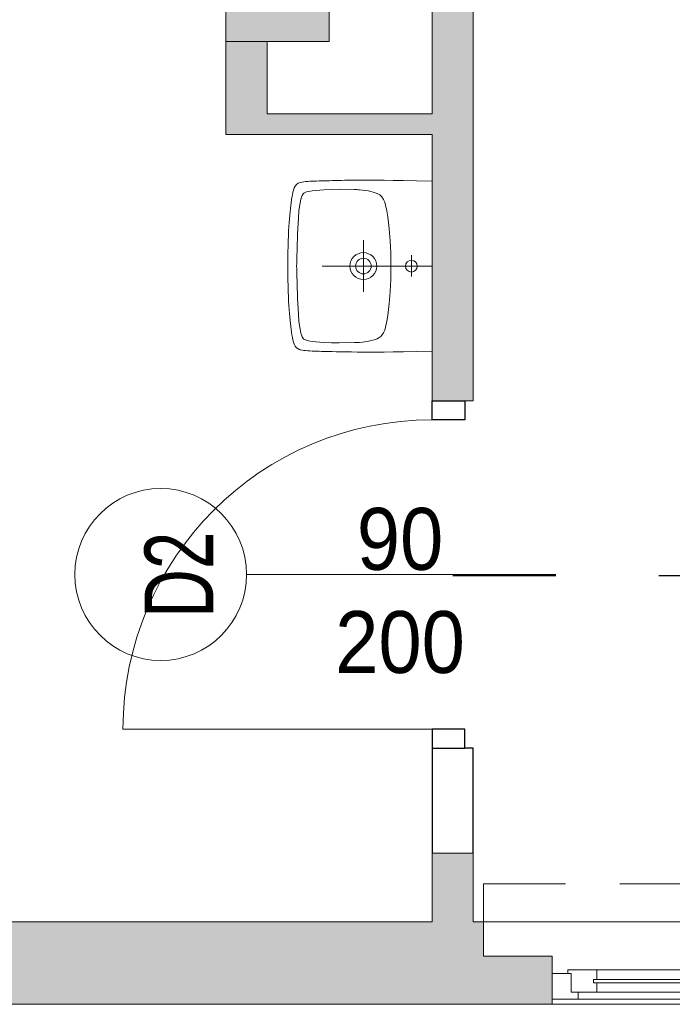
# Model space of a CAD drawing. Header units: centimetres. Extents: x -1253 to 21770, y -8842 to 3590.
# Tile 4 of 120: x -688 to -498, y 108 to 395. Entities that reach past the tile are written whole.
import ezdxf

# ---------------------------------------------------------------- set-up
doc = ezdxf.new("R2010")
doc.units = ezdxf.units.CM
doc.linetypes.add('Dash', pattern=[60, 30, -30])
doc.linetypes.add('Ponad', pattern=[39.688, 23.813, -15.875])
for name, color, linetype, lineweight in [('A-ANNO-NOTE', 131, 'Continuous', 9), ('A-DETL', 90, 'Continuous', 9), ('A-DETL-GENF', 92, 'Continuous', 9), ('A-DETL-MEDM', 33, 'Continuous', 13), ('A-DOOR', 31, 'Continuous', 13), ('A-FLOR-OVHD', 1, 'Ponad', 9), ('A-GLAZ', 151, 'Continuous', 13), ('A-WALL', 113, 'Continuous', 13), ('A-WALL-PATT', 111, 'Continuous', 13), ('P-SANR-FIXT', 6, 'Continuous', 9), ('S-COLS', 52, 'Continuous', 13)]:
    doc.layers.add(name, color=color, linetype=linetype, lineweight=lineweight)
doc.styles.add('Arial', font='arial.ttf', dxfattribs={"width": 0.9, "height": 18})
doc.styles.add('Arial_1', font='arial.ttf', dxfattribs={"width": 0.7, "height": 20})

# ---------------------------------------------------------------- blocks, each defined once
blk = doc.blocks.new('M_Concrete-rengular-Column - 300 x 400mm-1795933-6_piętro IV __13_80 m_ - stan projektowany')
at = {"layer": 'S-COLS', "lineweight": 9}
blk.add_hatch(color=254, dxfattribs=at).paths.add_polyline_path([(15, -20), (15, 20), (-15, 20), (-15, -20)], flags=0)
for p, q in [((15, 20), (-15, 20)), ((-15, 20), (-15, -20)), ((15, -20), (15, 20)), ((-15, -20), (15, -20))]:
    blk.add_line(p, q, dxfattribs=at)
blk = doc.blocks.new('Umywalka koło Nova Pro - Pro 50-1205816-6_piętro IV __13_80 m_ - stan projektowany')
at = {"layer": 'P-SANR-FIXT'}
for p, q in [((-11.26, 45.47), (-10.8, 45.84)), ((-10.8, 45.84), (-11.26, 45.47)), ((-10.8, 45.84), (-10.24, 46.11)), ((-10.24, 46.11), (-10.8, 45.84)), ((-10.24, 46.11), (-9.61, 46.32)), ((-9.61, 46.32), (-10.24, 46.11)), ((-9.61, 46.32), (-8.94, 46.51)), ((-8.94, 46.51), (-9.61, 46.32)), ((-8.94, 46.51), (-8.25, 46.64)), ((-8.25, 46.64), (-8.94, 46.51)), ((-8.25, 46.64), (-7.5, 46.8)), ((-7.5, 46.8), (-8.25, 46.64)), ((-7.5, 46.8), (-6.73, 46.91)), ((-6.73, 46.91), (-7.5, 46.8)), ((-6.73, 46.91), (-5.93, 47.04)), ((-5.93, 47.04), (-6.73, 46.91)), ((-5.93, 47.04), (-5.1, 47.15)), ((-5.1, 47.15), (-5.93, 47.04)), ((-5.1, 47.15), (-4.2, 47.25)), ((-4.2, 47.25), (-5.1, 47.15)), ((-4.2, 47.25), (-3.27, 47.36)), ((-3.27, 47.36), (-4.2, 47.25)), ((-3.27, 47.36), (-2.28, 47.44)), ((-2.28, 47.44), (-3.27, 47.36)), ((-2.28, 47.44), (-1.24, 47.52)), ((-1.24, 47.52), (-2.28, 47.44)), ((-1.24, 47.52), (-0.15, 47.63)), ((-0.15, 47.63), (-1.24, 47.52)), ((-0.15, 47.63), (1.05, 47.71)), ((1.05, 47.71), (-0.15, 47.63)), ((1.05, 47.71), (2.3, 47.76)), ((2.3, 47.76), (1.05, 47.71)), ((2.3, 47.76), (3.66, 47.84)), ((3.66, 47.84), (2.3, 47.76)), ((3.66, 47.84), (5.12, 47.89)), ((5.12, 47.89), (3.66, 47.84)), ((5.12, 47.89), (6.72, 47.95)), ((6.72, 47.95), (5.12, 47.89)), ((6.72, 47.95), (8.45, 47.97)), ((8.45, 47.97), (6.72, 47.95)), ((8.45, 47.97), (10.4, 48)), ((10.4, 48), (8.45, 47.97)), ((10.4, 48), (14.63, 48)), ((14.63, 48), (10.4, 48)), ((14.63, 48), (16.55, 47.97)), ((16.55, 47.97), (14.63, 48)), ((16.55, 47.97), (18.31, 47.95)), ((18.31, 47.95), (16.55, 47.97)), ((18.31, 47.95), (19.88, 47.89)), ((19.88, 47.89), (18.31, 47.95)), ((19.88, 47.89), (21.34, 47.84)), ((21.34, 47.84), (19.88, 47.89)), ((21.34, 47.84), (22.7, 47.76)), ((22.7, 47.76), (21.34, 47.84)), ((22.7, 47.76), (23.98, 47.71)), ((23.98, 47.71), (22.7, 47.76)), ((23.98, 47.71), (25.15, 47.63)), ((25.15, 47.63), (23.98, 47.71)), ((25.15, 47.63), (26.24, 47.52)), ((26.24, 47.52), (25.15, 47.63)), ((26.24, 47.52), (27.31, 47.44)), ((27.31, 47.44), (26.24, 47.52)), ((27.31, 47.44), (28.29, 47.36)), ((28.29, 47.36), (27.31, 47.44)), ((28.29, 47.36), (29.23, 47.25)), ((29.23, 47.25), (28.29, 47.36)), ((29.23, 47.25), (30.1, 47.15)), ((30.1, 47.15), (29.23, 47.25)), ((30.1, 47.15), (30.93, 47.04)), ((30.93, 47.04), (30.1, 47.15)), ((30.93, 47.04), (31.76, 46.91)), ((31.76, 46.91), (30.93, 47.04)), ((31.76, 46.91), (32.5, 46.8)), ((32.5, 46.8), (31.76, 46.91)), ((32.5, 46.8), (33.25, 46.64)), ((33.25, 46.64), (32.5, 46.8)), ((33.25, 46.64), (33.97, 46.51)), ((33.97, 46.51), (33.25, 46.64)), ((33.97, 46.51), (34.63, 46.32)), ((34.63, 46.32), (33.97, 46.51)), ((34.63, 46.32), (35.24, 46.11)), ((35.24, 46.11), (34.63, 46.32)), ((35.24, 46.11), (35.8, 45.84)), ((35.8, 45.84), (35.24, 46.11)), ((35.8, 45.84), (36.28, 45.47)), ((36.28, 45.47), (35.8, 45.84)), ((-12.08, 42.81), (-12, 43.37)), ((-12, 43.37), (-11.92, 43.87)), ((-11.92, 43.87), (-11.82, 44.38)), ((-11.82, 44.38), (-11.71, 44.67)), ((-11.6, 44.96), (-11.79, 44.38)), ((-11.71, 44.67), (-11.6, 44.96)), ((-11.6, 44.96), (-11.26, 45.47)), ((-11.26, 45.47), (-11.6, 44.96)), ((-9.05, 42.59), (-8.86, 43.1)), ((-8.86, 43.1), (-8.7, 43.34)), ((-8.7, 43.34), (-8.51, 43.55)), ((-8.51, 43.55), (-8.03, 43.85)), ((-8.03, 43.85), (-7.53, 44.06)), ((-7.53, 44.06), (-6.97, 44.22)), ((-6.97, 44.22), (-5.88, 44.43)), ((-5.88, 44.43), (-3.64, 44.75)), ((-3.64, 44.75), (-1.4, 44.94)), ((-1.4, 44.94), (3.1, 45.18)), ((3.1, 45.18), (7.6, 45.31)), ((7.6, 45.31), (9.86, 45.39)), ((9.86, 45.39), (11.04, 45.42)), ((11.04, 45.42), (11.7, 45.42)), ((11.7, 45.42), (12.5, 45.44)), ((12.5, 45.44), (13.3, 45.42)), ((13.3, 45.42), (13.99, 45.42)), ((13.99, 45.42), (15.14, 45.39)), ((15.14, 45.39), (17.4, 45.31)), ((17.4, 45.31), (21.9, 45.18)), ((21.9, 45.18), (26.4, 44.94)), ((26.4, 44.94), (28.64, 44.75)), ((28.64, 44.75), (30.88, 44.43)), ((30.88, 44.43), (31.97, 44.22)), ((31.97, 44.22), (32.53, 44.06)), ((32.53, 44.06), (33.06, 43.85)), ((33.06, 43.85), (33.54, 43.55)), ((33.54, 43.55), (33.73, 43.34)), ((33.73, 43.34), (33.86, 43.1)), ((33.86, 43.1), (34.07, 42.59)), ((36.28, 45.47), (36.6, 44.96)), ((36.6, 44.96), (36.28, 45.47)), ((36.6, 44.96), (36.82, 44.38)), ((36.82, 44.38), (36.92, 43.87)), ((36.92, 43.87), (37.03, 43.37)), ((37.03, 43.37), (37.08, 42.81)), ((-12.24, 39.61), (-12.22, 40.28)), ((-12.22, 40.28), (-12.19, 40.94)), ((-12.19, 40.94), (-12.16, 41.58)), ((-12.16, 41.58), (-12.14, 42.22)), ((-12.14, 42.22), (-12.08, 42.81)), ((-9.53, 39.82), (-9.39, 40.94)), ((-9.39, 40.94), (-9.21, 42.03)), ((-9.21, 42.03), (-9.05, 42.59)), ((34.07, 42.59), (34.21, 42.03)), ((34.21, 42.03), (34.39, 40.94)), ((34.39, 40.94), (34.53, 39.82)), ((37.08, 42.81), (37.14, 42.22)), ((37.14, 42.22), (37.16, 41.58)), ((37.16, 41.58), (37.19, 40.94)), ((37.19, 40.94), (37.22, 40.28)), ((37.22, 40.28), (37.24, 39.61)), ((-12.35, 36.65), (-12.32, 37.43)), ((-12.32, 37.43), (-12.3, 38.17)), ((-12.3, 38.17), (-12.27, 38.89)), ((-12.27, 38.89), (-12.24, 39.61)), ((-9.79, 35.32), (-9.71, 37.56)), ((-9.71, 37.56), (-9.53, 39.82)), ((12.5, 6), (12.5, 38)), ((34.53, 39.82), (34.71, 37.56)), ((34.71, 37.56), (34.82, 35.32)), ((37.24, 39.61), (37.27, 38.89)), ((37.27, 38.89), (37.3, 38.17)), ((37.3, 38.17), (37.32, 37.43)), ((37.32, 37.43), (37.35, 36.65)), ((-12.4, 33.88), (-12.38, 35.06)), ((-12.38, 35.06), (-12.35, 35.88)), ((-12.35, 35.88), (-12.35, 36.65)), ((-9.84, 33.06), (-9.79, 35.32)), ((34.82, 35.32), (34.84, 33.06)), ((37.35, 36.65), (37.35, 35.88)), ((37.35, 35.88), (37.38, 35.06)), ((37.38, 35.06), (37.4, 33.88)), ((-12.43, 32.39), (-12.4, 33.3)), ((-12.43, 31.46), (-12.43, 32.39)), ((-12.4, 33.3), (-12.4, 33.88)), ((-9.76, 28.56), (-9.84, 33.06)), ((34.84, 33.06), (34.76, 28.56)), ((37.4, 33.88), (37.43, 33.3)), ((37.43, 33.3), (37.43, 32.39)), ((37.43, 32.39), (37.46, 31.46)), ((-12.48, 27.81), (-12.46, 29.49)), ((-12.46, 30.5), (-12.43, 31.46)), ((-12.46, 29.49), (-12.46, 30.5)), ((37.46, 31.46), (37.46, 30.5)), ((37.46, 30.5), (37.48, 29.49)), ((37.48, 29.49), (37.48, 27.81)), ((-12.51, 24.3), (-12.48, 26.13)), ((-12.48, 26.13), (-12.48, 27.81)), ((-9.74, 27.87), (-9.76, 28.56)), ((-9.71, 27.55), (-9.74, 27.87)), ((-9.69, 27.15), (-9.71, 27.55)), ((-9.61, 26.27), (-9.69, 27.15)), ((-9.37, 24.54), (-9.61, 26.27)), ((20.01, 26), (5.01, 26)), ((34.63, 26.27), (34.37, 24.54)), ((34.69, 27.15), (34.63, 26.27)), ((34.71, 27.55), (34.69, 27.15)), ((34.74, 27.87), (34.71, 27.55)), ((34.76, 28.56), (34.74, 27.87)), ((37.48, 27.81), (37.51, 26.13)), ((37.51, 26.13), (37.51, 22.27)), ((-12.48, 22.27), (-12.51, 24.3)), ((-8.91, 22.86), (-9.37, 24.54)), ((34.37, 24.54), (33.91, 22.86)), ((-12.48, 19.98), (-12.48, 22.27)), ((-8.62, 22.03), (-8.91, 22.86)), ((-8.19, 21.26), (-8.62, 22.03)), ((-7.93, 20.91), (-8.19, 21.26)), ((-7.61, 20.62), (-7.93, 20.91)), ((-6.89, 20.14), (-7.61, 20.62)), ((-6.09, 19.8), (-6.89, 20.14)), ((31.89, 20.14), (31.09, 19.8)), ((32.61, 20.62), (31.89, 20.14)), ((32.93, 20.91), (32.61, 20.62)), ((33.19, 21.26), (32.93, 20.91)), ((33.62, 22.03), (33.19, 21.26)), ((33.91, 22.86), (33.62, 22.03)), ((37.51, 22.27), (37.48, 19.98)), ((-12.45, 17.35), (-12.48, 19.98)), ((-12.4, 14.28), (-12.45, 17.35)), ((-5.24, 19.53), (-6.09, 19.8)), ((-3.53, 19.16), (-5.24, 19.53)), ((-1.83, 18.89), (-3.53, 19.16)), ((1.66, 18.49), (-1.83, 18.89)), ((5.15, 18.2), (1.66, 18.49)), ((8.64, 18.06), (5.15, 18.2)), ((10.37, 18.01), (8.64, 18.06)), ((14.63, 18.01), (10.37, 18.01)), ((16.36, 18.06), (14.63, 18.01)), ((19.88, 18.2), (16.36, 18.06)), ((23.34, 18.49), (19.88, 18.2)), ((26.83, 18.89), (23.34, 18.49)), ((28.56, 19.16), (26.83, 18.89)), ((30.26, 19.53), (28.56, 19.16)), ((31.09, 19.8), (30.26, 19.53)), ((37.45, 17.35), (37.4, 14.28)), ((37.48, 19.98), (37.45, 17.35)), ((-12.32, 10.58), (-12.4, 14.28)), ((15.72, 12.02), (9.46, 12.02)), ((37.4, 14.28), (37.32, 10.58)), ((-12.19, 6), (-12.32, 10.58)), ((37.32, 10.58), (37.19, 6))]:
    blk.add_line(p, q, dxfattribs=at)
for centre, radius in [((12.51, 26), 3.92), ((12.51, 26), 2.28), ((12.5, 12.02), 1.72)]:
    blk.add_circle(centre, radius, dxfattribs=at)
blk = doc.blocks.new('DRZWI 1S - automatyczna etykieta - Drzwi 90-2322410-6_piętro IV __13_80 m_ - stan projektowany')
at = {"layer": 'A-DETL-GENF'}
for p, q in [((-50.5, 3.5), (-45, 3.5)), ((-50.5, -6), (-50.5, 3.5)), ((-45, 3.5), (-45, -6)), ((45, 3.5), (50.5, 3.5)), ((45, -6), (45, 3.5)), ((50.5, 3.5), (50.5, -6)), ((-45, -6), (-50.5, -6)), ((50.5, -6), (45, -6))]:
    blk.add_line(p, q, dxfattribs=at)
at = {"layer": 'A-DETL-MEDM', "lineweight": 25}
for p, q in [((-50.5, -6), (-50.5, 3.5)), ((-50.5, 3.5), (-45, 3.5)), ((-45, 3.5), (-45, -6)), ((45, 3.5), (45, -6)), ((50.5, 3.5), (45, 3.5)), ((50.5, -6), (50.5, 3.5)), ((-45, -6), (-50.5, -6)), ((45, -6), (50.5, -6))]:
    blk.add_line(p, q, dxfattribs=at)
at = {"layer": 'A-DOOR'}
blk.add_line((45, -6), (45, -96), dxfattribs=at)
blk.add_arc((45, -6), 90, 180, 270, dxfattribs=at)
blk = doc.blocks.new('Okno - automatyczna etykieta - 200x165 _projektowane_-2623157-6_piętro IV __13_80 m_ - stan projektowany')
at = {"layer": 'A-GLAZ'}
for p, q in [((-92.5, 5.5), (-100, 5.5)), ((-100, 5.5), (-100, -2)), ((-100, 5.5), (100, 5.5)), ((-87, 3.5), (-94.5, 3.5)), ((-94.5, 3.5), (-94.5, -2)), ((-94.5, -2), (-94.5, 3.5)), ((-94.5, 3.5), (-92.5, 3.5)), ((-92.5, 3.5), (-92.5, 5.5)), ((92.5, 5.5), (-92.5, 5.5)), ((-87, 0.75), (-87, 3.5)), ((87, 3.5), (-87, 3.5)), ((94.5, 3.5), (87, 3.5)), ((87, 3.5), (87, 0.75)), ((100, 5.5), (92.5, 5.5)), ((92.5, 5.5), (92.5, 3.5)), ((92.5, 3.5), (94.5, 3.5)), ((94.5, -2), (94.5, 3.5)), ((94.5, 3.5), (94.5, -2)), ((100, -2), (100, 5.5)), ((88, 0.75), (-88, 0.75)), ((-88, 0.75), (-88, -0.25)), ((-88, -0.25), (-88, 0.75)), ((-88, 0.75), (-87, 0.75)), ((2.5, 2.25), (-2.5, 2.25)), ((-2.5, 2.25), (-2.5, -1.75)), ((2.5, -1.75), (2.5, 2.25)), ((87, 0.75), (88, 0.75)), ((88, -0.25), (88, 0.75)), ((88, 0.75), (88, -0.25)), ((-100, -2), (-94.5, -2)), ((-94.5, -2), (-95.5, -2)), ((-95.5, -2), (-95.5, -3)), ((-88, -0.25), (88, -0.25)), ((-87, -0.25), (-88, -0.25)), ((-87, -3), (-87, -0.25)), ((-2.5, -1.75), (2.5, -1.75)), ((87, -0.25), (87, -3)), ((88, -0.25), (87, -0.25)), ((95.5, -2), (94.5, -2)), ((94.5, -2), (100, -2)), ((95.5, -3), (95.5, -2)), ((-95.5, -3), (-87, -3)), ((87, -3), (-87, -3)), ((87, -3), (95.5, -3))]:
    blk.add_line(p, q, dxfattribs=at)

msp = doc.modelspace()

# ---------------------------------------------------------------- hatches: boundary and pattern name
at = {"layer": 'A-WALL-PATT'}
h = msp.add_hatch(color=9, dxfattribs=at)
h.paths.add_polyline_path([(-567.62, 132.33), (-555.62, 132.33), (-555.62, 152.33), (-567.62, 152.33)], flags=0)
h.paths.add_polyline_path([(-558.12, 283.83), (-555.62, 283.83), (-555.62, 612.83), (-567.62, 612.83), (-567.62, 283.83)], flags=0)
h.paths.add_polyline_path([(-555.62, 743.83), (-555.62, 1032.83), (-567.62, 1032.83), (-567.62, 743.83), (-558.12, 743.83)], flags=0)
h.paths.add_polyline_path([(-555.62, 1163.83), (-555.62, 1383.33), (-567.62, 1383.33), (-567.62, 1163.83), (-558.12, 1163.83)], flags=0)
for points in [[(-627.62, 361.33), (-615.62, 361.33), (-615.62, 388.33), (-627.62, 388.33)], [(-567.62, 361.33), (-567.62, 367.33), (-615.62, 367.33), (-615.62, 361.33)], [(-692.62, 108.33), (-552.62, 108.33), (-552.62, 132.33), (-692.62, 132.33), (-692.62, 122.33)]]:
    msp.add_hatch(color=9, dxfattribs=at).paths.add_polyline_path(points, flags=0)
h = msp.add_hatch(color=9, dxfattribs=at)
h.paths.add_polyline_path([(-537.36, 108.33), (-532.62, 108.33), (-532.62, 122.33), (-552.62, 122.33), (-552.62, 108.33)], flags=0)
h.paths.add_polyline_path([(-327.62, 108.33), (-257.62, 108.33), (-257.62, 122.33), (-327.62, 122.33)], flags=0)
h.paths.add_polyline_path([(-47.62, 108.33), (22.38, 108.33), (22.38, 122.33), (-47.62, 122.33)], flags=0)
h.paths.add_polyline_path([(232.38, 108.33), (302.38, 108.33), (302.38, 122.33), (232.38, 122.33)], flags=0)
h.paths.add_polyline_path([(492.38, 108.33), (527.38, 108.33), (527.38, 122.33), (492.38, 122.33)], flags=0)

# ---------------------------------------------------------------- linework, layer by layer
at = {"layer": 'A-ANNO-NOTE', "lineweight": 13}
msp.add_line((-531.62, 233.33), (-621.62, 233.33), dxfattribs=at)
msp.add_line((-531.62, 233.33), (-621.62, 233.33), dxfattribs=at)
msp.add_circle((-646.62, 233.33), 25, dxfattribs=at)
at = {"layer": 'A-DETL', "linetype": 'Dash', "lineweight": 25}
msp.add_open_spline([(-561.62, 233.02), (-511.61, 233.02), (-497.78, 233.02), (-439.12, 233.02), (-439.12, 251.36), (-439.12, 296.62), (-439.12, 1289.33), (-439.12, 1326.28), (-439.12, 1329.11), (-439.12, 1432.79), (-439.12, 1435.62), (-439.12, 1472.57), (-476.08, 1472.57), (-478.91, 1472.57), (-555.62, 1472.57)], degree=3, knots=[0, 0, 0, 0, 1.339676, 2.332925, 3.669947, 15.221807, 26.977257, 38.268666, 39.837617, 41.033347, 42.602298, 43.441538, 44.280778, 45.554838, 45.554838, 45.554838, 45.554838], dxfattribs=at)
at = {"layer": 'A-FLOR-OVHD'}
for p, q in [((-552.62, 143.33), (-47.62, 143.33)), ((-552.62, 132.33), (-552.62, 143.33))]:
    msp.add_line(p, q, dxfattribs=at)
at = {"layer": 'A-WALL', "lineweight": 9}
for p, q in [((-555.62, 283.83), (-555.62, 612.83)), ((-567.62, 449.33), (-567.62, 367.33)), ((-627.62, 388.33), (-627.62, 361.33)), ((-615.62, 367.33), (-615.62, 388.33)), ((-567.62, 367.33), (-615.62, 367.33)), ((-627.62, 361.33), (-567.62, 361.33)), ((-567.62, 361.33), (-567.62, 283.83)), ((-558.12, 283.83), (-555.62, 283.83)), ((-567.62, 152.33), (-567.62, 132.33)), ((-555.62, 132.33), (-555.62, 152.33)), ((-1228.62, 132.33), (-567.62, 132.33)), ((-555.62, 132.33), (-322.62, 132.33)), ((-552.62, 122.33), (-552.62, 132.33)), ((-532.62, 122.33), (-552.62, 122.33)), ((-532.62, 117.33), (-532.62, 122.33)), ((-532.62, 108.33), (-532.62, 109.83)), ((-332.62, 108.33), (-913.62, 108.33))]:
    msp.add_line(p, q, dxfattribs=at)
at = {"layer": 'A-WALL', "color": 7, "lineweight": 25}
for p, q in [((-567.62, 182.83), (-567.62, 152.33)), ((-555.62, 182.83), (-558.12, 182.83)), ((-555.62, 152.33), (-555.62, 182.83))]:
    msp.add_line(p, q, dxfattribs=at)
at = {"layer": 'A-WALL'}
msp.add_line((-555.62, 152.33), (-567.62, 152.33), dxfattribs=at)

# ---------------------------------------------------------------- block references
at = {"layer": 'A-DOOR', "rotation": 269.9999999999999}
msp.add_blockref('DRZWI 1S - automatyczna etykieta - Drzwi 90-2322410-6_piętro IV __13_80 m_ - stan projektowany', (-561.62, 233.33), dxfattribs=at)
at = {"layer": 'A-GLAZ', "rotation": 180}
msp.add_blockref('Okno - automatyczna etykieta - 200x165 _projektowane_-2623157-6_piętro IV __13_80 m_ - stan projektowany', (-432.62, 115.33), dxfattribs=at)
at = {"layer": 'P-SANR-FIXT', "rotation": 90.00000000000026}
msp.add_blockref('Umywalka koło Nova Pro - Pro 50-1205816-6_piętro IV __13_80 m_ - stan projektowany', (-561.62, 310.52), dxfattribs=at)
at = {"layer": 'S-COLS', "lineweight": 9}
msp.add_blockref('M_Concrete-rengular-Column - 300 x 400mm-1795933-6_piętro IV __13_80 m_ - stan projektowany', (-612.62, 408.33), dxfattribs=at)

# ---------------------------------------------------------------- texts
at = {"layer": 'A-ANNO-NOTE', "lineweight": 211, "char_height": 18, "attachment_point": 5, "line_spacing_factor": 0.936439, "style": 'Arial'}
for s, insert, width in [('\\pxqc,t6.35,12.7,19.05,25.4,31.75,38.1,44.45,50.8,57.15,63.5,69.85,76.2,82.55,88.9,95.25,101.6,107.95,114.3,120.65,127,133.35,139.7,146.05,152.4,158.75,165.1,171.45,177.8,184.15,190.5,196.85,203.2;{90}', (-576.95, 243.56), 25.65), ('\\pxqc,t6.35,12.7,19.05,25.4,31.75,38.1,44.45,50.8,57.15,63.5,69.85,76.2,82.55,88.9,95.25,101.6,107.95,114.3,120.65,127,133.35,139.7,146.05,152.4,158.75,165.1,171.45,177.8,184.15,190.5,196.85,203.2;{200}', (-576.95, 213.56), 38.07)]:
    msp.add_mtext(s, dxfattribs=dict(at, insert=insert, width=width))
at = {"layer": 'A-ANNO-NOTE', "lineweight": 211, "insert": (-641.33, 233.26), "char_height": 20, "width": 25.97, "attachment_point": 5, "rotation": 90, "line_spacing_factor": 0.936439, "style": 'Arial_1'}
msp.add_mtext('\\pxqc,t4.445,8.89,13.335,17.78,22.225,26.67,31.115,35.56,40.005,44.45,48.895,53.34,57.785,62.23,66.675,71.12,75.565,80.01,84.455,88.9,93.345,97.79,102.235,106.68,111.125,115.57,120.015,124.46,128.905,133.35,137.795,142.24;{D2}', dxfattribs=at)

doc.saveas('drawing.dxf')
